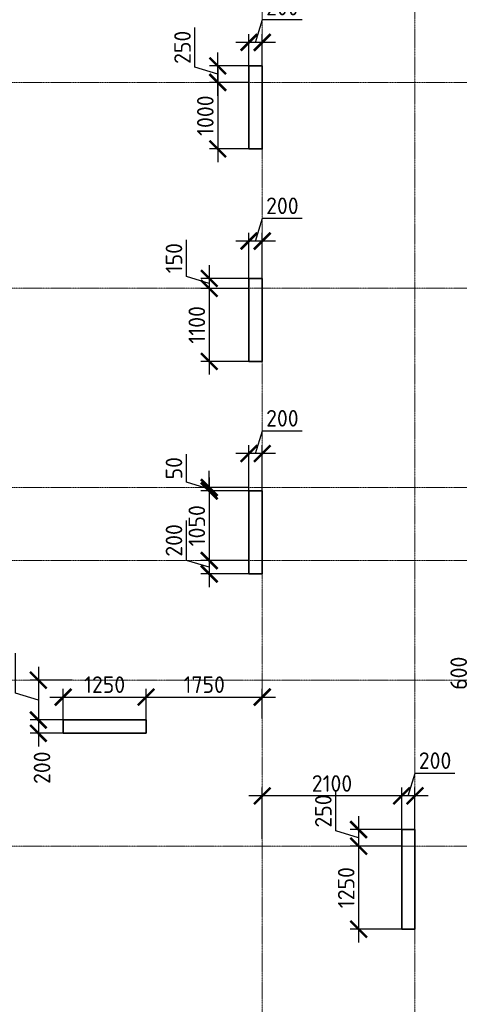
# Model space of a CAD drawing. Header units: millimetres. Extents: x 263826 to 1718326, y -423071 to 70137.
# Tile 106 of 256: x 470154 to 476776, y -178608 to -163781. Entities that reach past the tile are written whole.
import ezdxf

# ---------------------------------------------------------------- set-up
doc = ezdxf.new("R2010")
doc.units = ezdxf.units.MM
doc.linetypes.add('______5', pattern=[1100, 800, -100, 100, -100])
doc.linetypes.add('осевая', pattern=[50.8, 31.75, -6.35, 6.35, -6.35])
doc.layers.add('Колонна_ бетон', color=7, linetype='Continuous', lineweight=50, true_color=0xb4b496)
doc.layers.add('Оси', color=40, linetype='______5', lineweight=18)
doc.layers.add('РАЗМЕРЫ', color=1, linetype='Continuous', lineweight=9)
doc.styles.add('GOST-2.304_Type-B', font='GOST_Common.ttf')
doc.dimstyles.new('СПДС', dxfattribs={"dimscale": 100, "dimtxt": 2.5, "dimasz": 2.5, "dimexe": 1.25, "dimexo": 0, "dimtad": 1, "dimdec": 0, "dimtxsty": 'GOST-2.304_Type-B', "dimblk": 'ARCHTICK', "dimcen": 2.5, "dimdle": 2, "dimadec": 0, "dimazin": 2, "dimtfac": 0.75, "dimtdec": 0, "dimtmove": 1, "dimatfit": 3, "dimfxl": 1, "dimtolj": 1, "dimarcsym": 1})

# ---------------------------------------------------------------- blocks, each defined once
blk = doc.blocks.new('_ArchTick')
at = {"color": 0, "linetype": 'ByBlock', "const_width": 0.15}
blk.add_lwpolyline([(-0.5, -0.5), (0.5, 0.5)], dxfattribs=at)
blk = doc.blocks.new('*D668')
at = {"layer": 'DEFPOINTS', "color": 0, "lineweight": 0, "transparency": 16777216}
for p in [(475908, -175469), (475908, -176276, -360), (476108, -176276)]:
    blk.add_point(p, dxfattribs=at)
at = {"layer": 'РАЗМЕРЫ', "color": 0, "lineweight": -2, "transparency": 16777216}
for p, q in [((476008, -175469), (476111, -175125)), ((476111, -175125), (476711, -175125)), ((475908, -176276), (475908, -175344)), ((476108, -176276), (476108, -175344)), ((476308, -175469), (475708, -175469))]:
    blk.add_line(p, q, dxfattribs=at)
at = {"layer": 'РАЗМЕРЫ', "color": 0, "lineweight": -2, "transparency": 16777216, "xscale": 250, "yscale": 250, "zscale": 250, "rotation": 180}
blk.add_blockref('_ArchTick', (475908, -175469), dxfattribs=at)
at = {"layer": 'РАЗМЕРЫ', "color": 0, "lineweight": -2, "transparency": 16777216, "xscale": 250, "yscale": 250, "zscale": 250}
blk.add_blockref('_ArchTick', (476108, -175469), dxfattribs=at)
at = {"layer": 'РАЗМЕРЫ', "color": 0, "lineweight": 0, "transparency": 16777216, "insert": (476411, -174938), "char_height": 250, "attachment_point": 5, "style": 'GOST-2.304_Type-B'}
blk.add_mtext('\\A1;200', dxfattribs=at)
blk = doc.blocks.new('*D669')
at = {"layer": 'DEFPOINTS', "color": 0, "lineweight": 0, "transparency": 16777216}
for p in [(473808, -175469), (475908, -175966), (473808, -176120)]:
    blk.add_point(p, dxfattribs=at)
at = {"layer": 'РАЗМЕРЫ', "color": 0, "lineweight": -2, "transparency": 16777216}
for p, q in [((473808, -176120), (473808, -175344)), ((475908, -175966), (475908, -175344)), ((476108, -175469), (473608, -175469))]:
    blk.add_line(p, q, dxfattribs=at)
at = {"layer": 'РАЗМЕРЫ', "color": 0, "lineweight": -2, "transparency": 16777216, "xscale": 250, "yscale": 250, "zscale": 250, "rotation": 180}
blk.add_blockref('_ArchTick', (473808, -175469), dxfattribs=at)
at = {"layer": 'РАЗМЕРЫ', "color": 0, "lineweight": -2, "transparency": 16777216, "xscale": 250, "yscale": 250, "zscale": 250}
blk.add_blockref('_ArchTick', (475908, -175469), dxfattribs=at)
at = {"layer": 'РАЗМЕРЫ', "color": 0, "lineweight": 0, "transparency": 16777216, "insert": (474858, -175282), "char_height": 250, "attachment_point": 5, "style": 'GOST-2.304_Type-B'}
blk.add_mtext('\\A1;2100', dxfattribs=at)
blk = doc.blocks.new('*D670')
at = {"layer": 'DEFPOINTS', "color": 0, "lineweight": 0, "transparency": 16777216}
for p in [(476008, -175976, -200), (475259, -176226), (475908, -176226, -560)]:
    blk.add_point(p, dxfattribs=at)
at = {"layer": 'РАЗМЕРЫ', "color": 0, "lineweight": -2, "transparency": 16777216}
for p, q in [((474915, -175997), (474915, -175397)), ((475259, -175776), (475259, -176426)), ((476008, -175976), (475134, -175976)), ((475259, -176101), (474915, -175997)), ((475908, -176226), (475134, -176226))]:
    blk.add_line(p, q, dxfattribs=at)
at = {"layer": 'РАЗМЕРЫ', "color": 0, "lineweight": -2, "transparency": 16777216, "xscale": 250, "yscale": 250, "zscale": 250}
for p, rotation in [((475259, -175976), 90), ((475259, -176226), 270)]:
    blk.add_blockref('_ArchTick', p, dxfattribs=dict(at, rotation=rotation))
at = {"layer": 'РАЗМЕРЫ', "color": 0, "lineweight": 0, "transparency": 16777216, "insert": (474728, -175697), "char_height": 250, "attachment_point": 5, "rotation": 90, "style": 'GOST-2.304_Type-B'}
blk.add_mtext('\\A1;250', dxfattribs=at)
blk = doc.blocks.new('*D671')
at = {"layer": 'DEFPOINTS', "color": 0, "lineweight": 0, "transparency": 16777216}
for p in [(475908, -176226, -560), (475259, -177476), (475908, -177476, -200)]:
    blk.add_point(p, dxfattribs=at)
at = {"layer": 'РАЗМЕРЫ', "color": 0, "lineweight": -2, "transparency": 16777216}
for p, q in [((475259, -176026), (475259, -177676)), ((475908, -176226), (475134, -176226)), ((475908, -177476), (475134, -177476))]:
    blk.add_line(p, q, dxfattribs=at)
at = {"layer": 'РАЗМЕРЫ', "color": 0, "lineweight": -2, "transparency": 16777216, "xscale": 250, "yscale": 250, "zscale": 250}
for p, rotation in [((475259, -176226), 90), ((475259, -177476), 270)]:
    blk.add_blockref('_ArchTick', p, dxfattribs=dict(at, rotation=rotation))
at = {"layer": 'РАЗМЕРЫ', "color": 0, "lineweight": 0, "transparency": 16777216, "insert": (475072, -176851), "char_height": 250, "attachment_point": 5, "rotation": 90, "style": 'GOST-2.304_Type-B'}
blk.add_mtext('\\A1;1250', dxfattribs=at)
blk = doc.blocks.new('*D584')
at = {"layer": 'DEFPOINTS', "color": 0, "lineweight": 0, "transparency": 16777216}
for p in [(473608, -167114), (473608, -167726), (473808, -167726)]:
    blk.add_point(p, dxfattribs=at)
at = {"layer": 'РАЗМЕРЫ', "color": 0, "lineweight": -2, "transparency": 16777216}
for p, q in [((473708, -167114), (473811, -166770)), ((473811, -166770), (474411, -166770)), ((473608, -167726), (473608, -166989)), ((473808, -167726), (473808, -166989)), ((474008, -167114), (473408, -167114))]:
    blk.add_line(p, q, dxfattribs=at)
at = {"layer": 'РАЗМЕРЫ', "color": 0, "lineweight": -2, "transparency": 16777216, "xscale": 250, "yscale": 250, "zscale": 250, "rotation": 180}
blk.add_blockref('_ArchTick', (473608, -167114), dxfattribs=at)
at = {"layer": 'РАЗМЕРЫ', "color": 0, "lineweight": -2, "transparency": 16777216, "xscale": 250, "yscale": 250, "zscale": 250}
blk.add_blockref('_ArchTick', (473808, -167114), dxfattribs=at)
at = {"layer": 'РАЗМЕРЫ', "color": 0, "lineweight": 0, "transparency": 16777216, "insert": (474111, -166583), "char_height": 250, "attachment_point": 5, "style": 'GOST-2.304_Type-B'}
blk.add_mtext('\\A1;200', dxfattribs=at)
blk = doc.blocks.new('*D585')
at = {"layer": 'DEFPOINTS', "color": 0, "lineweight": 0, "transparency": 16777216}
for p in [(473608, -167676, -200), (473009, -167826), (473608, -167826, -560)]:
    blk.add_point(p, dxfattribs=at)
at = {"layer": 'РАЗМЕРЫ', "color": 0, "lineweight": -2, "transparency": 16777216}
for p, q in [((472665, -167647), (472665, -167097)), ((473009, -167476), (473009, -168026)), ((473009, -167751), (472665, -167647)), ((473608, -167676), (472884, -167676)), ((473608, -167826), (472884, -167826))]:
    blk.add_line(p, q, dxfattribs=at)
at = {"layer": 'РАЗМЕРЫ', "color": 0, "lineweight": -2, "transparency": 16777216, "xscale": 250, "yscale": 250, "zscale": 250}
for p, rotation in [((473009, -167676), 90), ((473009, -167826), 270)]:
    blk.add_blockref('_ArchTick', p, dxfattribs=dict(at, rotation=rotation))
at = {"layer": 'РАЗМЕРЫ', "color": 0, "lineweight": 0, "transparency": 16777216, "insert": (472478, -167372), "char_height": 250, "attachment_point": 5, "rotation": 90, "style": 'GOST-2.304_Type-B'}
blk.add_mtext('\\A1;150', dxfattribs=at)
blk = doc.blocks.new('*D586')
at = {"layer": 'DEFPOINTS', "color": 0, "lineweight": 0, "transparency": 16777216}
for p in [(473608, -167826, -560), (473009, -168926), (473608, -168926, -200)]:
    blk.add_point(p, dxfattribs=at)
at = {"layer": 'РАЗМЕРЫ', "color": 0, "lineweight": -2, "transparency": 16777216}
for p, q in [((473009, -167626), (473009, -169126)), ((473608, -167826), (472884, -167826)), ((473608, -168926), (472884, -168926))]:
    blk.add_line(p, q, dxfattribs=at)
at = {"layer": 'РАЗМЕРЫ', "color": 0, "lineweight": -2, "transparency": 16777216, "xscale": 250, "yscale": 250, "zscale": 250}
for p, rotation in [((473009, -167826), 90), ((473009, -168926), 270)]:
    blk.add_blockref('_ArchTick', p, dxfattribs=dict(at, rotation=rotation))
at = {"layer": 'РАЗМЕРЫ', "color": 0, "lineweight": 0, "transparency": 16777216, "insert": (472822, -168376), "char_height": 250, "attachment_point": 5, "rotation": 90, "style": 'GOST-2.304_Type-B'}
blk.add_mtext('\\A1;1100', dxfattribs=at)
blk = doc.blocks.new('*D590')
at = {"layer": 'DEFPOINTS', "color": 0, "lineweight": 0, "transparency": 16777216}
for p in [(473608, -170314), (473608, -170926), (473808, -170926)]:
    blk.add_point(p, dxfattribs=at)
at = {"layer": 'РАЗМЕРЫ', "color": 0, "lineweight": -2, "transparency": 16777216}
for p, q in [((473708, -170314), (473811, -169970)), ((473811, -169970), (474411, -169970)), ((473608, -170926), (473608, -170189)), ((473808, -170926), (473808, -170189)), ((474008, -170314), (473408, -170314))]:
    blk.add_line(p, q, dxfattribs=at)
at = {"layer": 'РАЗМЕРЫ', "color": 0, "lineweight": -2, "transparency": 16777216, "xscale": 250, "yscale": 250, "zscale": 250, "rotation": 180}
blk.add_blockref('_ArchTick', (473608, -170314), dxfattribs=at)
at = {"layer": 'РАЗМЕРЫ', "color": 0, "lineweight": -2, "transparency": 16777216, "xscale": 250, "yscale": 250, "zscale": 250}
blk.add_blockref('_ArchTick', (473808, -170314), dxfattribs=at)
at = {"layer": 'РАЗМЕРЫ', "color": 0, "lineweight": 0, "transparency": 16777216, "insert": (474111, -169783), "char_height": 250, "attachment_point": 5, "style": 'GOST-2.304_Type-B'}
blk.add_mtext('\\A1;200', dxfattribs=at)
blk = doc.blocks.new('*D591')
at = {"layer": 'DEFPOINTS', "color": 0, "lineweight": 0, "transparency": 16777216}
for p in [(473009, -170876), (473608, -170826, -560), (473608, -170876, -200)]:
    blk.add_point(p, dxfattribs=at)
at = {"layer": 'РАЗМЕРЫ', "color": 0, "lineweight": -2, "transparency": 16777216}
for p, q in [((472666, -170747), (472666, -170322)), ((473009, -170826), (473009, -170576)), ((473009, -170851), (472666, -170747)), ((473608, -170826), (472884, -170826)), ((473608, -170876), (472884, -170876)), ((473009, -170826), (473009, -170876)), ((473009, -170876), (473009, -171126))]:
    blk.add_line(p, q, dxfattribs=at)
at = {"layer": 'РАЗМЕРЫ', "color": 0, "lineweight": -2, "transparency": 16777216, "xscale": 250, "yscale": 250, "zscale": 250}
for p, rotation in [((473009, -170826), 270), ((473009, -170876), 90)]:
    blk.add_blockref('_ArchTick', p, dxfattribs=dict(at, rotation=rotation))
at = {"layer": 'РАЗМЕРЫ', "color": 0, "lineweight": 0, "transparency": 16777216, "insert": (472478, -170535), "char_height": 250, "attachment_point": 5, "rotation": 90, "style": 'GOST-2.304_Type-B'}
blk.add_mtext('\\A1;50', dxfattribs=at)
blk = doc.blocks.new('*D592')
at = {"layer": 'DEFPOINTS', "color": 0, "lineweight": 0, "transparency": 16777216}
for p in [(473608, -170876, -200), (473009, -171926), (473608, -171926, -560)]:
    blk.add_point(p, dxfattribs=at)
at = {"layer": 'РАЗМЕРЫ', "color": 0, "lineweight": -2, "transparency": 16777216}
for p, q in [((473009, -170676), (473009, -172126)), ((473608, -170876), (472884, -170876)), ((473608, -171926), (472884, -171926))]:
    blk.add_line(p, q, dxfattribs=at)
at = {"layer": 'РАЗМЕРЫ', "color": 0, "lineweight": -2, "transparency": 16777216, "xscale": 250, "yscale": 250, "zscale": 250}
for p, rotation in [((473009, -170876), 90), ((473009, -171926), 270)]:
    blk.add_blockref('_ArchTick', p, dxfattribs=dict(at, rotation=rotation))
at = {"layer": 'РАЗМЕРЫ', "color": 0, "lineweight": 0, "transparency": 16777216, "insert": (472822, -171401), "char_height": 250, "attachment_point": 5, "rotation": 90, "style": 'GOST-2.304_Type-B'}
blk.add_mtext('\\A1;1050', dxfattribs=at)
blk = doc.blocks.new('*D593')
at = {"layer": 'DEFPOINTS', "color": 0, "lineweight": 0, "transparency": 16777216}
for p in [(473608, -171926, -560), (473009, -172126), (473608, -172126, -200)]:
    blk.add_point(p, dxfattribs=at)
at = {"layer": 'РАЗМЕРЫ', "color": 0, "lineweight": -2, "transparency": 16777216}
for p, q in [((472666, -171922), (472666, -171322)), ((473009, -171726), (473009, -172326)), ((473009, -172026), (472666, -171922)), ((473608, -171926), (472884, -171926)), ((473608, -172126), (472884, -172126))]:
    blk.add_line(p, q, dxfattribs=at)
at = {"layer": 'РАЗМЕРЫ', "color": 0, "lineweight": -2, "transparency": 16777216, "xscale": 250, "yscale": 250, "zscale": 250}
for p, rotation in [((473009, -171926), 90), ((473009, -172126), 270)]:
    blk.add_blockref('_ArchTick', p, dxfattribs=dict(at, rotation=rotation))
at = {"layer": 'РАЗМЕРЫ', "color": 0, "lineweight": 0, "transparency": 16777216, "insert": (472478, -171622), "char_height": 250, "attachment_point": 5, "rotation": 90, "style": 'GOST-2.304_Type-B'}
blk.add_mtext('\\A1;200', dxfattribs=at)
blk = doc.blocks.new('*D607')
at = {"layer": 'DEFPOINTS', "color": 0, "lineweight": 0, "transparency": 16777216}
for p in [(477499, -173726, -560), (477298, -174326), (477666, -174326, -200)]:
    blk.add_point(p, dxfattribs=at)
at = {"layer": 'РАЗМЕРЫ', "color": 0, "lineweight": -2, "transparency": 16777216}
for p, q in [((476954, -173922), (476954, -173322)), ((477298, -173526), (477298, -174526)), ((477499, -173726), (477173, -173726)), ((477298, -174026), (476954, -173922)), ((477666, -174326), (477173, -174326))]:
    blk.add_line(p, q, dxfattribs=at)
at = {"layer": 'РАЗМЕРЫ', "color": 0, "lineweight": -2, "transparency": 16777216, "xscale": 250, "yscale": 250, "zscale": 250}
for p, rotation in [((477298, -173726), 90), ((477298, -174326), 270)]:
    blk.add_blockref('_ArchTick', p, dxfattribs=dict(at, rotation=rotation))
at = {"layer": 'РАЗМЕРЫ', "color": 0, "lineweight": 0, "transparency": 16777216, "insert": (476767, -173622), "char_height": 250, "attachment_point": 5, "rotation": 90, "style": 'GOST-2.304_Type-B'}
blk.add_mtext('\\A1;600', dxfattribs=at)
blk = doc.blocks.new('*D609')
at = {"layer": 'DEFPOINTS', "color": 0, "lineweight": 0, "transparency": 16777216}
for p in [(472058, -173982), (470808, -174476), (472058, -174476)]:
    blk.add_point(p, dxfattribs=at)
at = {"layer": 'РАЗМЕРЫ', "color": 0, "lineweight": -2, "transparency": 16777216}
for p, q in [((470808, -174476), (470808, -173857)), ((472058, -174476), (472058, -173857)), ((470608, -173982), (472258, -173982))]:
    blk.add_line(p, q, dxfattribs=at)
at = {"layer": 'РАЗМЕРЫ', "color": 0, "lineweight": -2, "transparency": 16777216, "xscale": 250, "yscale": 250, "zscale": 250, "rotation": 180}
blk.add_blockref('_ArchTick', (470808, -173982), dxfattribs=at)
at = {"layer": 'РАЗМЕРЫ', "color": 0, "lineweight": -2, "transparency": 16777216, "xscale": 250, "yscale": 250, "zscale": 250}
blk.add_blockref('_ArchTick', (472058, -173982), dxfattribs=at)
at = {"layer": 'РАЗМЕРЫ', "color": 0, "lineweight": 0, "transparency": 16777216, "insert": (471433, -173794), "char_height": 250, "attachment_point": 5, "style": 'GOST-2.304_Type-B'}
blk.add_mtext('\\A1;1250', dxfattribs=at)
blk = doc.blocks.new('*D610')
at = {"layer": 'DEFPOINTS', "color": 0, "lineweight": 0, "transparency": 16777216}
for p in [(473808, -173982), (472058, -174305), (473808, -174305)]:
    blk.add_point(p, dxfattribs=at)
at = {"layer": 'РАЗМЕРЫ', "color": 0, "lineweight": -2, "transparency": 16777216}
for p, q in [((472058, -174305), (472058, -173857)), ((473808, -174305), (473808, -173857)), ((471858, -173982), (474008, -173982))]:
    blk.add_line(p, q, dxfattribs=at)
at = {"layer": 'РАЗМЕРЫ', "color": 0, "lineweight": -2, "transparency": 16777216, "xscale": 250, "yscale": 250, "zscale": 250, "rotation": 180}
blk.add_blockref('_ArchTick', (472058, -173982), dxfattribs=at)
at = {"layer": 'РАЗМЕРЫ', "color": 0, "lineweight": -2, "transparency": 16777216, "xscale": 250, "yscale": 250, "zscale": 250}
blk.add_blockref('_ArchTick', (473808, -173982), dxfattribs=at)
at = {"layer": 'РАЗМЕРЫ', "color": 0, "lineweight": 0, "transparency": 16777216, "insert": (472933, -173794), "char_height": 250, "attachment_point": 5, "style": 'GOST-2.304_Type-B'}
blk.add_mtext('\\A1;1750', dxfattribs=at)
blk = doc.blocks.new('*D611')
at = {"layer": 'DEFPOINTS', "color": 0, "lineweight": 0, "transparency": 16777216}
for p in [(470948, -173726, -560), (470435, -174326), (470990, -174326, -200)]:
    blk.add_point(p, dxfattribs=at)
at = {"layer": 'РАЗМЕРЫ', "color": 0, "lineweight": -2, "transparency": 16777216}
for p, q in [((470091, -173922), (470091, -173322)), ((470435, -173526), (470435, -174526)), ((470948, -173726), (470310, -173726)), ((470435, -174026), (470091, -173922)), ((470990, -174326), (470310, -174326))]:
    blk.add_line(p, q, dxfattribs=at)
at = {"layer": 'РАЗМЕРЫ', "color": 0, "lineweight": -2, "transparency": 16777216, "xscale": 250, "yscale": 250, "zscale": 250}
for p, rotation in [((470435, -173726), 90), ((470435, -174326), 270)]:
    blk.add_blockref('_ArchTick', p, dxfattribs=dict(at, rotation=rotation))
at = {"layer": 'РАЗМЕРЫ', "color": 0, "lineweight": 0, "transparency": 16777216, "insert": (469903, -173622), "char_height": 250, "attachment_point": 5, "rotation": 90, "style": 'GOST-2.304_Type-B'}
blk.add_mtext('\\A1;600', dxfattribs=at)
blk = doc.blocks.new('*D612')
at = {"layer": 'DEFPOINTS', "color": 0, "lineweight": 0, "transparency": 16777216}
for p in [(470990, -174326, -200), (470435, -174526), (470925, -174526, -200)]:
    blk.add_point(p, dxfattribs=at)
at = {"layer": 'РАЗМЕРЫ', "color": 0, "lineweight": -2, "transparency": 16777216}
for p, q in [((470435, -174126), (470435, -174726)), ((470990, -174326), (470310, -174326)), ((470925, -174526), (470310, -174526))]:
    blk.add_line(p, q, dxfattribs=at)
at = {"layer": 'РАЗМЕРЫ', "color": 0, "lineweight": -2, "transparency": 16777216, "xscale": 250, "yscale": 250, "zscale": 250}
for p, rotation in [((470435, -174326), 90), ((470435, -174526), 270)]:
    blk.add_blockref('_ArchTick', p, dxfattribs=dict(at, rotation=rotation))
at = {"layer": 'РАЗМЕРЫ', "color": 0, "lineweight": 0, "transparency": 16777216, "insert": (470490, -175045), "char_height": 250, "attachment_point": 5, "rotation": 90, "style": 'GOST-2.304_Type-B'}
blk.add_mtext('\\A1;200', dxfattribs=at)
blk = doc.blocks.new('*D706')
at = {"layer": 'DEFPOINTS', "color": 0, "transparency": 16777216}
for p in [(473137, -164476), (473660, -164476, -560), (473608, -164726, -560)]:
    blk.add_point(p, dxfattribs=at)
at = {"layer": 'РАЗМЕРЫ', "color": 0, "lineweight": -2, "transparency": 16777216}
for p, q in [((472794, -164497), (472794, -163897)), ((473137, -164926), (473137, -164276)), ((473137, -164601), (472794, -164497)), ((473660, -164476), (473012, -164476)), ((473608, -164726), (473012, -164726))]:
    blk.add_line(p, q, dxfattribs=at)
at = {"layer": 'РАЗМЕРЫ', "color": 0, "lineweight": -2, "transparency": 16777216, "xscale": 250, "yscale": 250, "zscale": 250}
for p, rotation in [((473137, -164476), 90), ((473137, -164726), 270)]:
    blk.add_blockref('_ArchTick', p, dxfattribs=dict(at, rotation=rotation))
at = {"layer": 'РАЗМЕРЫ', "color": 0, "lineweight": 0, "transparency": 16777216, "insert": (472606, -164197), "char_height": 250, "attachment_point": 5, "rotation": 90, "style": 'GOST-2.304_Type-B'}
blk.add_mtext('\\A1;250', dxfattribs=at)
blk = doc.blocks.new('*D707')
at = {"layer": 'DEFPOINTS', "color": 0, "transparency": 16777216}
for p in [(473608, -164726, -560), (473137, -165726), (473671, -165726, -560)]:
    blk.add_point(p, dxfattribs=at)
at = {"layer": 'РАЗМЕРЫ', "color": 0, "lineweight": -2, "transparency": 16777216}
for p, q in [((473137, -164526), (473137, -165926)), ((473608, -164726), (473012, -164726)), ((473671, -165726), (473012, -165726))]:
    blk.add_line(p, q, dxfattribs=at)
at = {"layer": 'РАЗМЕРЫ', "color": 0, "lineweight": -2, "transparency": 16777216, "xscale": 250, "yscale": 250, "zscale": 250}
for p, rotation in [((473137, -164726), 90), ((473137, -165726), 270)]:
    blk.add_blockref('_ArchTick', p, dxfattribs=dict(at, rotation=rotation))
at = {"layer": 'РАЗМЕРЫ', "color": 0, "lineweight": 0, "transparency": 16777216, "insert": (472950, -165226), "char_height": 250, "attachment_point": 5, "rotation": 90, "style": 'GOST-2.304_Type-B'}
blk.add_mtext('\\A1;1000', dxfattribs=at)
blk = doc.blocks.new('*D708')
at = {"layer": 'DEFPOINTS', "color": 0, "transparency": 16777216}
for p in [(473608, -164122), (473608, -164476, -560), (473808, -164476, -560)]:
    blk.add_point(p, dxfattribs=at)
at = {"layer": 'РАЗМЕРЫ', "color": 0, "lineweight": -2, "transparency": 16777216}
for p, q in [((473708, -164122), (473811, -163778)), ((473811, -163778), (474411, -163778)), ((474008, -164122), (473408, -164122)), ((473608, -164476), (473608, -163997)), ((473808, -164476), (473808, -163997))]:
    blk.add_line(p, q, dxfattribs=at)
at = {"layer": 'РАЗМЕРЫ', "color": 0, "lineweight": -2, "transparency": 16777216, "xscale": 250, "yscale": 250, "zscale": 250, "rotation": 180}
blk.add_blockref('_ArchTick', (473608, -164122), dxfattribs=at)
at = {"layer": 'РАЗМЕРЫ', "color": 0, "lineweight": -2, "transparency": 16777216, "xscale": 250, "yscale": 250, "zscale": 250}
blk.add_blockref('_ArchTick', (473808, -164122), dxfattribs=at)
at = {"layer": 'РАЗМЕРЫ', "color": 0, "lineweight": 0, "transparency": 16777216, "insert": (474111, -163591), "char_height": 250, "attachment_point": 5, "style": 'GOST-2.304_Type-B'}
blk.add_mtext('\\A1;200', dxfattribs=at)
blk = doc.blocks.new('оси2')
at = {"layer": 'Оси', "color": 16, "linetype": 'осевая', "lineweight": 0, "ltscale": 0.5, "transparency": 33554687}
for p, q in [((1015145.5, 5465.4), (1015145.5, -20739.3)), ((1017445.5, 5465.4), (1017445.5, -20739.3)), ((979200, 1707.1), (1032582.1, 1707.1)), ((979200, -1392.9), (1032582.1, -1392.9)), ((979200, -4392.9), (1032582.1, -4392.9)), ((979200, -5492.9), (1032582.1, -5492.9)), ((979200, -7292.9), (1032582.1, -7292.9)), ((979200, -9792.9), (1032582.1, -9792.9))]:
    blk.add_line(p, q, dxfattribs=at)

msp = doc.modelspace()

# ---------------------------------------------------------------- linework, layer by layer
at = {"layer": 'Колонна_ бетон', "color": 180, "linetype": 'Continuous', "lineweight": 35, "transparency": 33554687}
for p, q in [((473807.88943, -167675.56586, -200), (473607.88943, -167675.56586, -200)), ((473607.88943, -168925.56582, -200), (473607.88943, -167675.56586, -200)), ((473807.88943, -167675.56586, -200), (473807.88943, -168925.56582, -200)), ((473607.88943, -168925.56582, -200), (473807.88943, -168925.56582, -200)), ((473807.88943, -170875.56592, -200), (473607.88943, -170875.56592, -200)), ((473607.88943, -172125.56589, -200), (473607.88943, -170875.56592, -200)), ((473807.88943, -170875.56592, -200), (473807.88943, -172125.56589, -200)), ((473807.88943, -172125.56589, -200), (473607.88943, -172125.56589, -200)), ((470807.53084, -174325.56589, -200), (470807.53084, -174525.56589, -200)), ((470807.53084, -174325.56589, -200), (472057.5308, -174325.56589, -200)), ((472057.5308, -174325.56589, -200), (472057.5308, -174525.56589, -200)), ((470807.53084, -174525.56589, -200), (472057.5308, -174525.56589, -200)), ((475907.88943, -175975.56595, -200), (476107.88943, -175975.56595, -200)), ((475907.88943, -177475.56592, -200), (475907.88943, -175975.56595, -200)), ((476107.88943, -177475.56592, -200), (476107.88943, -175975.56595, -200)), ((476107.88943, -177475.56592, -200), (475907.88943, -177475.56592, -200))]:
    msp.add_line(p, q, dxfattribs=at)
at = {"layer": 'Колонна_ бетон', "color": 180, "linetype": 'Continuous', "lineweight": 35, "transparency": 33554687, "elevation": -559.99999}
msp.add_lwpolyline([(473608.00047, -164475.56623), (473807.99499, -164475.56623), (473807.99499, -165725.5662), (473608.00047, -165725.5662)], close=True, dxfattribs=at)

# ---------------------------------------------------------------- block references
at = {"layer": 'РАЗМЕРЫ'}
msp.add_blockref('оси2', (-541337.52151, -166432.68432, -1119.99999), dxfattribs=at)

# ---------------------------------------------------------------- dimensions: what is measured, and where the dimension line sits
at = {"layer": 'РАЗМЕРЫ', "color": 146, "lineweight": 0}
dim = msp.add_linear_dim(base=(473608.00047, -164121.83621), p1=(473807.99499, -164475.56623, -559.99999), p2=(473608.00047, -164475.56623, -559.99999), dimstyle='СПДС', dxfattribs=at)
dim.commit()
dim.dimension.update_dxf_attribs({"geometry": '*D708', "text_midpoint": (473873.62273, -163590.58621)})
for base, p2, picture, middle in [((473137.41776, -164475.56623), (473660.19179, -164475.56623, -559.99999), '*D706', (472606.16776, -164434.94106)), ((473137.41776, -165725.5662), (473670.86171, -165725.5662, -559.99999), '*D707', (472949.91776, -165225.56604))]:
    dim = msp.add_linear_dim(base=base, p1=(473608.00047, -164725.56589, -559.99999), p2=p2, angle=90, dimstyle='СПДС', dxfattribs=at)
    dim.commit()
    dim.dimension.update_dxf_attribs({"geometry": picture, "text_midpoint": middle})
at = {"layer": 'РАЗМЕРЫ', "color": 146, "lineweight": 0, "true_color": 0x006272}
for base, p1, p2, picture, middle in [((473608.03957, -167114.2446), (473807.89181, -167725.56692), (473608.03957, -167725.56692), '*D584', (473873.59069, -166582.9946)), ((473608.18734, -170314.2446), (473808.03957, -170925.56692), (473608.18734, -170925.56692), '*D590', (473873.73846, -169782.9946)), ((472057.67947, -173981.7446), (470807.67947, -174475.56082), (472057.67947, -174475.56082), '*D609', (471432.67947, -173794.2446)), ((473807.89181, -173981.7446), (472057.67947, -174304.7446), (473807.89181, -174304.7446), '*D610', (472932.78564, -173794.2446)), ((475908.03957, -175469.2446), (476107.89181, -176275.56654), (475908.03957, -176275.56654, -360), '*D668', (476173.59069, -174937.9946)), ((473807.89181, -175469.2446), (475908.03957, -175965.7446), (473807.89181, -176120.2446), '*D669', (474857.96569, -175281.7446))]:
    dim = msp.add_linear_dim(base=base, p1=p1, p2=p2, dimstyle='СПДС', override={"dimtofl": 0}, dxfattribs=at)
    dim.commit()
    dim.dimension.update_dxf_attribs({"geometry": picture, "text_midpoint": middle})
for base, p1, p2, picture, middle in [((473009.10989, -167825.56589), (473608.03957, -167675.56586, -200), (473608.03957, -167825.56589, -559.99999), '*D585', (472477.85989, -167584.94087)), ((473009.10989, -168925.56582), (473608.03957, -167825.56589, -559.99999), (473608.03957, -168925.56582, -200), '*D586', (472821.60989, -168375.56586)), ((473009.25765, -170875.56592), (473608.18734, -170825.56589, -559.99999), (473608.03957, -170875.56592, -200), '*D591', (472478.00765, -170684.94091)), ((473009.25765, -171925.56589), (473607.88943, -170875.56592, -200), (473608.03957, -171925.56589, -559.99999), '*D592', (472821.75765, -171400.56591)), ((473009.25765, -172125.56589), (473608.03957, -171925.56589, -559.99999), (473607.88943, -172125.56589, -200), '*D593', (472478.00765, -171859.94089)), ((470434.60989, -174325.56589), (470948.10989, -173725.56589, -559.99999), (470990.0549, -174325.56589, -200), '*D611', (469903.35989, -173859.94089)), ((477298.10989, -174325.56589), (477498.85989, -173725.56589, -559.99999), (477665.9849, -174325.56589, -200), '*D607', (476766.85989, -173859.94089)), ((475259.10989, -176225.56589), (476007.88943, -175975.56595, -200), (475908.03957, -176225.56589, -559.99999), '*D670', (474727.85989, -175934.94092)), ((475259.10989, -177475.56592), (475908.03957, -176225.56589, -559.99999), (475908.03957, -177475.56592, -200), '*D671', (475071.60989, -176850.56591))]:
    dim = msp.add_linear_dim(base=base, p1=p1, p2=p2, angle=90, dimstyle='СПДС', override={"dimtofl": 0}, dxfattribs=at)
    dim.commit()
    dim.dimension.update_dxf_attribs({"geometry": picture, "text_midpoint": middle})
dim = msp.add_linear_dim(base=(470434.60989, -174525.56589), p1=(470990.0549, -174325.56589, -200), p2=(470925.04943, -174525.56589, -200), angle=90, dimstyle='СПДС', override={"dimtofl": 0}, dxfattribs=at)
dim.commit()
dim.dimension.update_dxf_attribs({"geometry": '*D612', "text_midpoint": (470677.60989, -175044.7446), "dimtype": 160})

doc.saveas('drawing.dxf')
